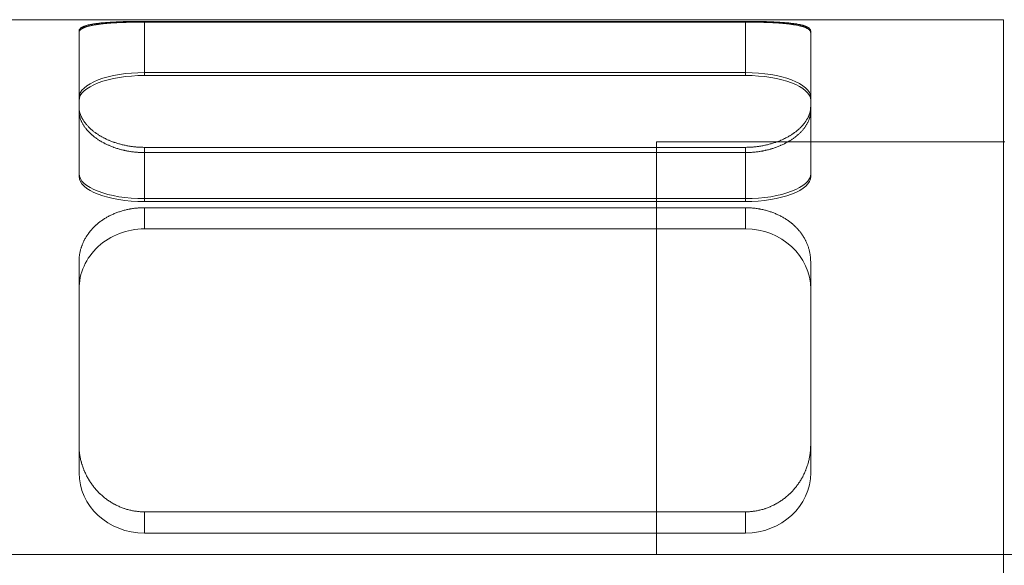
# Model space of a CAD drawing. Header units: millimetres. Extents: x 1491 to 2891, y 8297 to 9247.
# Tile 10 of 15: x 2388.58 to 2402.58, y 9038.72 to 9046.47. Entities that reach past the tile are written whole.
import ezdxf

# ---------------------------------------------------------------- set-up
doc = ezdxf.new("R2010")
doc.units = ezdxf.units.MM
doc.header["$MEASUREMENT"] = 0
doc.layers.add('图层7', color=4, linetype='Continuous', lineweight=13)

msp = doc.modelspace()

# ---------------------------------------------------------------- linework, layer by layer
at = {"layer": '图层7'}
for p, q in [((2376.565, 9046.474), (2402.565, 9046.474)), ((2390.351, 9046.45), (2398.894, 9046.45)), ((2390.351, 9046.45), (2390.351, 9046.44)), ((2398.894, 9046.45), (2398.894, 9046.44)), ((2402.565, 9046.474), (2402.565, 9031.274)), ((2389.423, 9046.314), (2389.423, 9046.29)), ((2398.894, 9046.44), (2390.351, 9046.44)), ((2390.351, 9046.44), (2390.351, 9045.68)), ((2398.894, 9046.44), (2398.894, 9045.68)), ((2399.823, 9046.314), (2399.823, 9046.29)), ((2389.423, 9046.29), (2389.423, 9045.173)), ((2399.823, 9045.173), (2399.823, 9046.29)), ((2390.351, 9045.722), (2398.894, 9045.722)), ((2398.894, 9045.68), (2390.351, 9045.68)), ((2389.423, 9045.173), (2389.423, 9044.246)), ((2399.823, 9045.173), (2399.823, 9044.246)), ((2398.894, 9044.66), (2390.351, 9044.66)), ((2390.351, 9044.66), (2390.351, 9043.891)), ((2402.565, 9044.738), (2397.631, 9044.738)), ((2397.631, 9044.738), (2397.631, 9038.874)), ((2402.565, 9044.738), (2397.631, 9044.738)), ((2398.894, 9044.66), (2398.894, 9043.891)), ((2402.585, 9044.738), (2402.565, 9044.738)), ((2390.351, 9044.586), (2398.894, 9044.586)), ((2398.894, 9043.932), (2390.351, 9043.932)), ((2390.351, 9043.891), (2398.894, 9043.891)), ((2398.894, 9043.802), (2390.351, 9043.802)), ((2390.351, 9043.802), (2390.351, 9043.501)), ((2398.894, 9043.802), (2398.894, 9043.501)), ((2398.894, 9043.501), (2390.351, 9043.501)), ((2389.423, 9043.035), (2389.423, 9040.43)), ((2399.823, 9040.43), (2399.823, 9043.035)), ((2389.423, 9040.43), (2389.423, 9040.038)), ((2399.823, 9040.43), (2399.823, 9040.038)), ((2390.351, 9039.481), (2398.894, 9039.481)), ((2390.351, 9039.481), (2390.351, 9039.18)), ((2398.894, 9039.481), (2398.894, 9039.18)), ((2390.351, 9039.18), (2398.894, 9039.18)), ((2410.27, 9038.874), (2372.858, 9038.874)), ((2397.631, 9038.874), (2377.004, 9038.874))]:
    msp.add_line(p, q, dxfattribs=at)
for points in [[(2389.423, 9046.314), (2389.423, 9046.315), (2389.423, 9046.318), (2389.423, 9046.32), (2389.423, 9046.322), (2389.424, 9046.323), (2389.424, 9046.326), (2389.425, 9046.328), (2389.426, 9046.331), (2389.428, 9046.333), (2389.429, 9046.336), (2389.43, 9046.337), (2389.431, 9046.339), (2389.433, 9046.341), (2389.435, 9046.344), (2389.437, 9046.346), (2389.44, 9046.349), (2389.442, 9046.351), (2389.444, 9046.352), (2389.445, 9046.353), (2389.448, 9046.356), (2389.452, 9046.358), (2389.453, 9046.359), (2389.455, 9046.361), (2389.459, 9046.363), (2389.463, 9046.365), (2389.465, 9046.366), (2389.467, 9046.367), (2389.471, 9046.37), (2389.475, 9046.372), (2389.48, 9046.374), (2389.485, 9046.376), (2389.49, 9046.378), (2389.492, 9046.379), (2389.495, 9046.38), (2389.5, 9046.382), (2389.506, 9046.384), (2389.512, 9046.386), (2389.518, 9046.388), (2389.524, 9046.39), (2389.527, 9046.391), (2389.53, 9046.392), (2389.536, 9046.394), (2389.543, 9046.395), (2389.55, 9046.397), (2389.557, 9046.399), (2389.564, 9046.4), (2389.568, 9046.401), (2389.571, 9046.402), (2389.579, 9046.404), (2389.586, 9046.405), (2389.594, 9046.407), (2389.602, 9046.408), (2389.61, 9046.41), (2389.614, 9046.41), (2389.618, 9046.411), (2389.626, 9046.413), (2389.634, 9046.414), (2389.643, 9046.415), (2389.652, 9046.416), (2389.66, 9046.418), (2389.665, 9046.418), (2389.669, 9046.419), (2389.678, 9046.42), (2389.687, 9046.421), (2389.692, 9046.422), (2389.696, 9046.422), (2389.705, 9046.424), (2389.715, 9046.425), (2389.72, 9046.425), (2389.724, 9046.426), (2389.734, 9046.427), (2389.744, 9046.428), (2389.754, 9046.429), (2389.764, 9046.43), (2389.775, 9046.431), (2389.78, 9046.431), (2389.785, 9046.431), (2389.796, 9046.432), (2389.807, 9046.433), (2389.818, 9046.434), (2389.829, 9046.435), (2389.84, 9046.436), (2389.846, 9046.436), (2389.852, 9046.436), (2389.863, 9046.437), (2389.875, 9046.438), (2389.887, 9046.439), (2389.899, 9046.439), (2389.911, 9046.44), (2389.917, 9046.44), (2389.923, 9046.441), (2389.935, 9046.441), (2389.948, 9046.442), (2389.96, 9046.442), (2389.973, 9046.443), (2389.986, 9046.444), (2389.992, 9046.444), (2389.998, 9046.444), (2390.011, 9046.445), (2390.024, 9046.445), (2390.037, 9046.445), (2390.05, 9046.446), (2390.063, 9046.446), (2390.07, 9046.446), (2390.077, 9046.447), (2390.09, 9046.447), (2390.103, 9046.447), (2390.11, 9046.447), (2390.116, 9046.448), (2390.13, 9046.448), (2390.143, 9046.448), (2390.15, 9046.448), (2390.157, 9046.448), (2390.17, 9046.449), (2390.184, 9046.449), (2390.197, 9046.449), (2390.211, 9046.449), (2390.224, 9046.449), (2390.231, 9046.45), (2390.238, 9046.45), (2390.251, 9046.45), (2390.265, 9046.45), (2390.278, 9046.45), (2390.291, 9046.45), (2390.305, 9046.45), (2390.311, 9046.45), (2390.318, 9046.45), (2390.331, 9046.45), (2390.345, 9046.45), (2390.351, 9046.45)], [(2398.894, 9046.45), (2398.901, 9046.45), (2398.914, 9046.45), (2398.927, 9046.45), (2398.934, 9046.45), (2398.94, 9046.45), (2398.954, 9046.45), (2398.967, 9046.45), (2398.981, 9046.45), (2398.994, 9046.45), (2399.007, 9046.45), (2399.014, 9046.45), (2399.021, 9046.449), (2399.034, 9046.449), (2399.048, 9046.449), (2399.061, 9046.449), (2399.075, 9046.449), (2399.088, 9046.448), (2399.095, 9046.448), (2399.102, 9046.448), (2399.115, 9046.448), (2399.129, 9046.448), (2399.135, 9046.447), (2399.142, 9046.447), (2399.155, 9046.447), (2399.169, 9046.447), (2399.175, 9046.446), (2399.182, 9046.446), (2399.195, 9046.446), (2399.208, 9046.445), (2399.221, 9046.445), (2399.234, 9046.445), (2399.247, 9046.444), (2399.253, 9046.444), (2399.26, 9046.444), (2399.272, 9046.443), (2399.285, 9046.442), (2399.297, 9046.442), (2399.31, 9046.441), (2399.322, 9046.441), (2399.328, 9046.44), (2399.334, 9046.44), (2399.346, 9046.439), (2399.358, 9046.439), (2399.37, 9046.438), (2399.382, 9046.437), (2399.393, 9046.436), (2399.399, 9046.436), (2399.405, 9046.436), (2399.416, 9046.435), (2399.427, 9046.434), (2399.438, 9046.433), (2399.449, 9046.432), (2399.46, 9046.431), (2399.465, 9046.431), (2399.47, 9046.431), (2399.481, 9046.43), (2399.491, 9046.429), (2399.501, 9046.428), (2399.511, 9046.427), (2399.521, 9046.426), (2399.526, 9046.425), (2399.53, 9046.425), (2399.54, 9046.424), (2399.549, 9046.422), (2399.554, 9046.422), (2399.558, 9046.421), (2399.567, 9046.42), (2399.576, 9046.419), (2399.58, 9046.418), (2399.585, 9046.418), (2399.594, 9046.416), (2399.602, 9046.415), (2399.611, 9046.414), (2399.619, 9046.413), (2399.627, 9046.411), (2399.631, 9046.41), (2399.635, 9046.41), (2399.643, 9046.408), (2399.651, 9046.407), (2399.659, 9046.405), (2399.667, 9046.404), (2399.674, 9046.402), (2399.678, 9046.401), (2399.681, 9046.4), (2399.688, 9046.399), (2399.695, 9046.397), (2399.702, 9046.395), (2399.709, 9046.394), (2399.715, 9046.392), (2399.718, 9046.391), (2399.721, 9046.39), (2399.727, 9046.388), (2399.733, 9046.386), (2399.739, 9046.384), (2399.745, 9046.382), (2399.75, 9046.38), (2399.753, 9046.379), (2399.755, 9046.378), (2399.76, 9046.376), (2399.765, 9046.374), (2399.77, 9046.372), (2399.774, 9046.37), (2399.778, 9046.367), (2399.78, 9046.366), (2399.782, 9046.365), (2399.786, 9046.363), (2399.79, 9046.361), (2399.792, 9046.359), (2399.793, 9046.358), (2399.797, 9046.356), (2399.8, 9046.353), (2399.801, 9046.352), (2399.803, 9046.351), (2399.805, 9046.349), (2399.808, 9046.346), (2399.81, 9046.344), (2399.812, 9046.341), (2399.814, 9046.339), (2399.815, 9046.337), (2399.816, 9046.336), (2399.817, 9046.333), (2399.819, 9046.331), (2399.82, 9046.328), (2399.821, 9046.326), (2399.821, 9046.323), (2399.822, 9046.322), (2399.822, 9046.32), (2399.822, 9046.318), (2399.823, 9046.315), (2399.823, 9046.314)], [(2390.351, 9046.44), (2390.345, 9046.44), (2390.331, 9046.44), (2390.318, 9046.44), (2390.311, 9046.44), (2390.305, 9046.44), (2390.292, 9046.44), (2390.278, 9046.44), (2390.265, 9046.44), (2390.251, 9046.44), (2390.238, 9046.44), (2390.231, 9046.44), (2390.224, 9046.439), (2390.211, 9046.439), (2390.197, 9046.439), (2390.184, 9046.439), (2390.17, 9046.439), (2390.157, 9046.438), (2390.15, 9046.438), (2390.144, 9046.438), (2390.13, 9046.438), (2390.117, 9046.437), (2390.11, 9046.437), (2390.103, 9046.437), (2390.09, 9046.436), (2390.077, 9046.436), (2390.07, 9046.436), (2390.064, 9046.436), (2390.051, 9046.435), (2390.038, 9046.435), (2390.025, 9046.434), (2390.012, 9046.434), (2389.999, 9046.433), (2389.992, 9046.433), (2389.986, 9046.433), (2389.973, 9046.432), (2389.961, 9046.431), (2389.948, 9046.431), (2389.936, 9046.43), (2389.924, 9046.429), (2389.918, 9046.429), (2389.911, 9046.428), (2389.899, 9046.428), (2389.887, 9046.427), (2389.876, 9046.426), (2389.864, 9046.425), (2389.852, 9046.424), (2389.847, 9046.424), (2389.841, 9046.424), (2389.83, 9046.423), (2389.818, 9046.422), (2389.807, 9046.421), (2389.796, 9046.42), (2389.786, 9046.419), (2389.78, 9046.418), (2389.775, 9046.418), (2389.765, 9046.417), (2389.755, 9046.416), (2389.744, 9046.414), (2389.735, 9046.413), (2389.725, 9046.412), (2389.72, 9046.412), (2389.715, 9046.411), (2389.706, 9046.41), (2389.697, 9046.409), (2389.692, 9046.408), (2389.687, 9046.407), (2389.678, 9046.406), (2389.669, 9046.405), (2389.665, 9046.404), (2389.661, 9046.403), (2389.652, 9046.402), (2389.643, 9046.4), (2389.635, 9046.399), (2389.626, 9046.398), (2389.618, 9046.396), (2389.614, 9046.395), (2389.61, 9046.394), (2389.602, 9046.393), (2389.594, 9046.391), (2389.586, 9046.389), (2389.579, 9046.388), (2389.571, 9046.386), (2389.568, 9046.385), (2389.564, 9046.384), (2389.557, 9046.382), (2389.55, 9046.38), (2389.543, 9046.379), (2389.537, 9046.377), (2389.53, 9046.375), (2389.527, 9046.374), (2389.524, 9046.373), (2389.518, 9046.371), (2389.512, 9046.368), (2389.506, 9046.366), (2389.501, 9046.364), (2389.495, 9046.362), (2389.493, 9046.361), (2389.49, 9046.36), (2389.485, 9046.357), (2389.48, 9046.355), (2389.476, 9046.353), (2389.471, 9046.35), (2389.467, 9046.348), (2389.465, 9046.347), (2389.463, 9046.346), (2389.459, 9046.343), (2389.455, 9046.341), (2389.453, 9046.339), (2389.452, 9046.338), (2389.448, 9046.336), (2389.445, 9046.333), (2389.444, 9046.332), (2389.442, 9046.33), (2389.44, 9046.328), (2389.437, 9046.325), (2389.435, 9046.322), (2389.433, 9046.32), (2389.431, 9046.317), (2389.43, 9046.316), (2389.429, 9046.314), (2389.428, 9046.312), (2389.426, 9046.309), (2389.425, 9046.306), (2389.424, 9046.303), (2389.424, 9046.3), (2389.423, 9046.299), (2389.423, 9046.297), (2389.423, 9046.295), (2389.423, 9046.292), (2389.423, 9046.29)], [(2399.823, 9046.29), (2399.823, 9046.292), (2399.822, 9046.295), (2399.822, 9046.297), (2399.822, 9046.299), (2399.821, 9046.3), (2399.821, 9046.303), (2399.82, 9046.306), (2399.819, 9046.309), (2399.817, 9046.312), (2399.816, 9046.314), (2399.815, 9046.316), (2399.814, 9046.317), (2399.812, 9046.32), (2399.81, 9046.322), (2399.808, 9046.325), (2399.805, 9046.328), (2399.803, 9046.33), (2399.801, 9046.332), (2399.8, 9046.333), (2399.797, 9046.336), (2399.793, 9046.338), (2399.792, 9046.339), (2399.79, 9046.341), (2399.786, 9046.343), (2399.782, 9046.346), (2399.78, 9046.347), (2399.778, 9046.348), (2399.774, 9046.35), (2399.77, 9046.353), (2399.765, 9046.355), (2399.76, 9046.357), (2399.755, 9046.36), (2399.753, 9046.361), (2399.75, 9046.362), (2399.745, 9046.364), (2399.739, 9046.366), (2399.733, 9046.368), (2399.727, 9046.371), (2399.721, 9046.373), (2399.718, 9046.374), (2399.715, 9046.375), (2399.708, 9046.377), (2399.702, 9046.379), (2399.695, 9046.38), (2399.688, 9046.382), (2399.681, 9046.384), (2399.677, 9046.385), (2399.674, 9046.386), (2399.666, 9046.388), (2399.659, 9046.389), (2399.651, 9046.391), (2399.643, 9046.393), (2399.635, 9046.394), (2399.631, 9046.395), (2399.627, 9046.396), (2399.619, 9046.398), (2399.61, 9046.399), (2399.602, 9046.4), (2399.593, 9046.402), (2399.585, 9046.403), (2399.58, 9046.404), (2399.576, 9046.405), (2399.567, 9046.406), (2399.558, 9046.407), (2399.553, 9046.408), (2399.549, 9046.409), (2399.539, 9046.41), (2399.53, 9046.411), (2399.525, 9046.412), (2399.52, 9046.412), (2399.511, 9046.413), (2399.501, 9046.414), (2399.491, 9046.416), (2399.48, 9046.417), (2399.47, 9046.418), (2399.465, 9046.418), (2399.459, 9046.419), (2399.449, 9046.42), (2399.438, 9046.421), (2399.427, 9046.422), (2399.416, 9046.423), (2399.404, 9046.424), (2399.399, 9046.424), (2399.393, 9046.424), (2399.381, 9046.425), (2399.37, 9046.426), (2399.358, 9046.427), (2399.346, 9046.428), (2399.334, 9046.428), (2399.328, 9046.429), (2399.322, 9046.429), (2399.309, 9046.43), (2399.297, 9046.431), (2399.284, 9046.431), (2399.272, 9046.432), (2399.259, 9046.433), (2399.253, 9046.433), (2399.246, 9046.433), (2399.233, 9046.434), (2399.221, 9046.434), (2399.208, 9046.435), (2399.194, 9046.435), (2399.181, 9046.436), (2399.175, 9046.436), (2399.168, 9046.436), (2399.155, 9046.436), (2399.142, 9046.437), (2399.135, 9046.437), (2399.128, 9046.437), (2399.115, 9046.438), (2399.102, 9046.438), (2399.095, 9046.438), (2399.088, 9046.438), (2399.075, 9046.439), (2399.061, 9046.439), (2399.048, 9046.439), (2399.034, 9046.439), (2399.021, 9046.439), (2399.014, 9046.44), (2399.007, 9046.44), (2398.994, 9046.44), (2398.98, 9046.44), (2398.967, 9046.44), (2398.954, 9046.44), (2398.94, 9046.44), (2398.934, 9046.44), (2398.927, 9046.44), (2398.914, 9046.44), (2398.901, 9046.44), (2398.894, 9046.44)], [(2390.351, 9044.66), (2390.345, 9044.66), (2390.331, 9044.661), (2390.318, 9044.661), (2390.311, 9044.661), (2390.305, 9044.661), (2390.291, 9044.662), (2390.278, 9044.662), (2390.265, 9044.663), (2390.251, 9044.664), (2390.238, 9044.665), (2390.231, 9044.666), (2390.224, 9044.666), (2390.211, 9044.668), (2390.197, 9044.669), (2390.184, 9044.671), (2390.17, 9044.673), (2390.157, 9044.674), (2390.15, 9044.675), (2390.143, 9044.676), (2390.13, 9044.679), (2390.116, 9044.681), (2390.11, 9044.682), (2390.103, 9044.683), (2390.09, 9044.686), (2390.077, 9044.689), (2390.07, 9044.69), (2390.063, 9044.691), (2390.05, 9044.694), (2390.037, 9044.697), (2390.024, 9044.701), (2390.011, 9044.704), (2389.998, 9044.708), (2389.992, 9044.709), (2389.986, 9044.711), (2389.973, 9044.715), (2389.96, 9044.719), (2389.948, 9044.723), (2389.935, 9044.727), (2389.923, 9044.731), (2389.917, 9044.733), (2389.911, 9044.735), (2389.899, 9044.74), (2389.887, 9044.744), (2389.875, 9044.749), (2389.863, 9044.753), (2389.852, 9044.758), (2389.846, 9044.761), (2389.84, 9044.763), (2389.829, 9044.768), (2389.818, 9044.773), (2389.807, 9044.778), (2389.796, 9044.784), (2389.785, 9044.789), (2389.78, 9044.792), (2389.775, 9044.794), (2389.764, 9044.8), (2389.754, 9044.805), (2389.744, 9044.811), (2389.734, 9044.817), (2389.724, 9044.822), (2389.72, 9044.825), (2389.715, 9044.828), (2389.705, 9044.834), (2389.696, 9044.84), (2389.692, 9044.843), (2389.687, 9044.846), (2389.678, 9044.852), (2389.669, 9044.858), (2389.665, 9044.861), (2389.66, 9044.864), (2389.652, 9044.87), (2389.643, 9044.876), (2389.634, 9044.883), (2389.626, 9044.889), (2389.618, 9044.896), (2389.614, 9044.899), (2389.61, 9044.903), (2389.602, 9044.91), (2389.594, 9044.916), (2389.586, 9044.923), (2389.579, 9044.93), (2389.571, 9044.937), (2389.568, 9044.941), (2389.564, 9044.944), (2389.557, 9044.952), (2389.55, 9044.959), (2389.543, 9044.966), (2389.536, 9044.973), (2389.53, 9044.981), (2389.527, 9044.984), (2389.524, 9044.988), (2389.518, 9044.996), (2389.512, 9045.003), (2389.506, 9045.011), (2389.5, 9045.018), (2389.495, 9045.026), (2389.492, 9045.03), (2389.49, 9045.033), (2389.485, 9045.041), (2389.48, 9045.049), (2389.475, 9045.056), (2389.471, 9045.064), (2389.467, 9045.072), (2389.465, 9045.076), (2389.463, 9045.079), (2389.459, 9045.087), (2389.455, 9045.095), (2389.453, 9045.099), (2389.452, 9045.103), (2389.448, 9045.11), (2389.445, 9045.118), (2389.444, 9045.122), (2389.442, 9045.126), (2389.44, 9045.133), (2389.437, 9045.141), (2389.435, 9045.149), (2389.433, 9045.156), (2389.431, 9045.164), (2389.43, 9045.168), (2389.429, 9045.172), (2389.428, 9045.179), (2389.426, 9045.187), (2389.425, 9045.194), (2389.424, 9045.202), (2389.424, 9045.209), (2389.423, 9045.213), (2389.423, 9045.216), (2389.423, 9045.224), (2389.423, 9045.231), (2389.423, 9045.235)], [(2399.823, 9045.235), (2399.823, 9045.231), (2399.822, 9045.224), (2399.822, 9045.216), (2399.822, 9045.213), (2399.821, 9045.209), (2399.821, 9045.202), (2399.82, 9045.194), (2399.819, 9045.187), (2399.817, 9045.179), (2399.816, 9045.172), (2399.815, 9045.168), (2399.814, 9045.164), (2399.812, 9045.156), (2399.81, 9045.149), (2399.808, 9045.141), (2399.805, 9045.133), (2399.803, 9045.126), (2399.801, 9045.122), (2399.8, 9045.118), (2399.797, 9045.11), (2399.793, 9045.103), (2399.792, 9045.099), (2399.79, 9045.095), (2399.786, 9045.087), (2399.782, 9045.079), (2399.78, 9045.076), (2399.778, 9045.072), (2399.774, 9045.064), (2399.77, 9045.056), (2399.765, 9045.049), (2399.76, 9045.041), (2399.755, 9045.033), (2399.753, 9045.03), (2399.75, 9045.026), (2399.745, 9045.018), (2399.739, 9045.011), (2399.733, 9045.003), (2399.727, 9044.996), (2399.721, 9044.988), (2399.718, 9044.984), (2399.715, 9044.981), (2399.709, 9044.973), (2399.702, 9044.966), (2399.695, 9044.959), (2399.688, 9044.952), (2399.681, 9044.944), (2399.678, 9044.941), (2399.674, 9044.937), (2399.667, 9044.93), (2399.659, 9044.923), (2399.651, 9044.916), (2399.643, 9044.91), (2399.635, 9044.903), (2399.631, 9044.899), (2399.627, 9044.896), (2399.619, 9044.889), (2399.611, 9044.883), (2399.602, 9044.876), (2399.594, 9044.87), (2399.585, 9044.864), (2399.58, 9044.861), (2399.576, 9044.858), (2399.567, 9044.852), (2399.558, 9044.846), (2399.554, 9044.843), (2399.549, 9044.84), (2399.54, 9044.834), (2399.53, 9044.828), (2399.526, 9044.825), (2399.521, 9044.822), (2399.511, 9044.817), (2399.501, 9044.811), (2399.491, 9044.805), (2399.481, 9044.8), (2399.47, 9044.794), (2399.465, 9044.792), (2399.46, 9044.789), (2399.449, 9044.784), (2399.438, 9044.778), (2399.427, 9044.773), (2399.416, 9044.768), (2399.405, 9044.763), (2399.399, 9044.761), (2399.393, 9044.758), (2399.382, 9044.753), (2399.37, 9044.749), (2399.358, 9044.744), (2399.346, 9044.74), (2399.334, 9044.735), (2399.328, 9044.733), (2399.322, 9044.731), (2399.31, 9044.727), (2399.297, 9044.723), (2399.285, 9044.719), (2399.272, 9044.715), (2399.26, 9044.711), (2399.253, 9044.709), (2399.247, 9044.708), (2399.234, 9044.704), (2399.221, 9044.701), (2399.208, 9044.697), (2399.195, 9044.694), (2399.182, 9044.691), (2399.175, 9044.69), (2399.169, 9044.689), (2399.155, 9044.686), (2399.142, 9044.683), (2399.135, 9044.682), (2399.129, 9044.681), (2399.115, 9044.679), (2399.102, 9044.676), (2399.095, 9044.675), (2399.088, 9044.674), (2399.075, 9044.673), (2399.061, 9044.671), (2399.048, 9044.669), (2399.034, 9044.668), (2399.021, 9044.666), (2399.014, 9044.666), (2399.007, 9044.665), (2398.994, 9044.664), (2398.981, 9044.663), (2398.967, 9044.662), (2398.954, 9044.662), (2398.94, 9044.661), (2398.934, 9044.661), (2398.927, 9044.661), (2398.914, 9044.661), (2398.901, 9044.66), (2398.894, 9044.66)], [(2389.423, 9045.173), (2389.423, 9045.17), (2389.423, 9045.162), (2389.423, 9045.155), (2389.423, 9045.151), (2389.424, 9045.147), (2389.424, 9045.14), (2389.425, 9045.132), (2389.426, 9045.125), (2389.428, 9045.117), (2389.429, 9045.109), (2389.43, 9045.105), (2389.431, 9045.101), (2389.433, 9045.094), (2389.435, 9045.086), (2389.437, 9045.078), (2389.44, 9045.07), (2389.442, 9045.062), (2389.444, 9045.058), (2389.445, 9045.054), (2389.448, 9045.046), (2389.452, 9045.039), (2389.453, 9045.035), (2389.455, 9045.031), (2389.459, 9045.023), (2389.463, 9045.015), (2389.465, 9045.011), (2389.467, 9045.007), (2389.471, 9044.999), (2389.475, 9044.991), (2389.48, 9044.983), (2389.485, 9044.975), (2389.49, 9044.968), (2389.492, 9044.964), (2389.495, 9044.96), (2389.5, 9044.952), (2389.506, 9044.944), (2389.512, 9044.937), (2389.517, 9044.929), (2389.524, 9044.921), (2389.527, 9044.918), (2389.53, 9044.914), (2389.536, 9044.906), (2389.543, 9044.899), (2389.55, 9044.891), (2389.557, 9044.884), (2389.564, 9044.877), (2389.567, 9044.873), (2389.571, 9044.869), (2389.578, 9044.862), (2389.586, 9044.855), (2389.594, 9044.848), (2389.601, 9044.841), (2389.609, 9044.834), (2389.613, 9044.831), (2389.617, 9044.827), (2389.626, 9044.82), (2389.634, 9044.814), (2389.643, 9044.807), (2389.651, 9044.801), (2389.66, 9044.794), (2389.664, 9044.791), (2389.669, 9044.788), (2389.678, 9044.782), (2389.687, 9044.775), (2389.691, 9044.772), (2389.696, 9044.769), (2389.705, 9044.763), (2389.714, 9044.757), (2389.719, 9044.755), (2389.724, 9044.752), (2389.734, 9044.746), (2389.743, 9044.74), (2389.754, 9044.734), (2389.764, 9044.729), (2389.774, 9044.723), (2389.779, 9044.72), (2389.785, 9044.718), (2389.795, 9044.712), (2389.806, 9044.707), (2389.817, 9044.701), (2389.828, 9044.696), (2389.84, 9044.691), (2389.845, 9044.689), (2389.851, 9044.686), (2389.863, 9044.681), (2389.874, 9044.676), (2389.886, 9044.672), (2389.898, 9044.667), (2389.91, 9044.663), (2389.916, 9044.66), (2389.923, 9044.658), (2389.935, 9044.654), (2389.947, 9044.65), (2389.96, 9044.646), (2389.972, 9044.642), (2389.985, 9044.638), (2389.991, 9044.636), (2389.998, 9044.634), (2390.011, 9044.631), (2390.024, 9044.627), (2390.037, 9044.624), (2390.05, 9044.621), (2390.063, 9044.618), (2390.07, 9044.616), (2390.076, 9044.615), (2390.089, 9044.612), (2390.103, 9044.609), (2390.109, 9044.608), (2390.116, 9044.607), (2390.129, 9044.604), (2390.143, 9044.602), (2390.15, 9044.601), (2390.156, 9044.6), (2390.17, 9044.598), (2390.183, 9044.596), (2390.197, 9044.595), (2390.21, 9044.593), (2390.224, 9044.592), (2390.231, 9044.591), (2390.237, 9044.591), (2390.251, 9044.59), (2390.264, 9044.589), (2390.278, 9044.588), (2390.291, 9044.587), (2390.305, 9044.587), (2390.311, 9044.586), (2390.318, 9044.586), (2390.331, 9044.586), (2390.345, 9044.586), (2390.351, 9044.586)], [(2398.894, 9044.586), (2398.901, 9044.586), (2398.914, 9044.586), (2398.927, 9044.586), (2398.934, 9044.586), (2398.94, 9044.587), (2398.954, 9044.587), (2398.967, 9044.588), (2398.981, 9044.589), (2398.994, 9044.59), (2399.008, 9044.591), (2399.014, 9044.591), (2399.021, 9044.592), (2399.035, 9044.593), (2399.048, 9044.595), (2399.062, 9044.596), (2399.075, 9044.598), (2399.089, 9044.6), (2399.095, 9044.601), (2399.102, 9044.602), (2399.116, 9044.604), (2399.129, 9044.607), (2399.136, 9044.608), (2399.142, 9044.609), (2399.156, 9044.612), (2399.169, 9044.615), (2399.176, 9044.616), (2399.182, 9044.618), (2399.195, 9044.621), (2399.208, 9044.624), (2399.222, 9044.627), (2399.234, 9044.631), (2399.247, 9044.634), (2399.254, 9044.636), (2399.26, 9044.638), (2399.273, 9044.642), (2399.285, 9044.646), (2399.298, 9044.65), (2399.31, 9044.654), (2399.323, 9044.658), (2399.329, 9044.66), (2399.335, 9044.663), (2399.347, 9044.667), (2399.359, 9044.672), (2399.371, 9044.676), (2399.382, 9044.681), (2399.394, 9044.686), (2399.4, 9044.689), (2399.405, 9044.691), (2399.417, 9044.696), (2399.428, 9044.701), (2399.439, 9044.707), (2399.45, 9044.712), (2399.46, 9044.718), (2399.466, 9044.72), (2399.471, 9044.723), (2399.481, 9044.729), (2399.492, 9044.734), (2399.502, 9044.74), (2399.512, 9044.746), (2399.521, 9044.752), (2399.526, 9044.755), (2399.531, 9044.757), (2399.54, 9044.763), (2399.549, 9044.769), (2399.554, 9044.772), (2399.559, 9044.775), (2399.568, 9044.782), (2399.577, 9044.788), (2399.581, 9044.791), (2399.585, 9044.794), (2399.594, 9044.801), (2399.603, 9044.807), (2399.611, 9044.814), (2399.619, 9044.82), (2399.628, 9044.827), (2399.632, 9044.831), (2399.636, 9044.834), (2399.644, 9044.841), (2399.652, 9044.848), (2399.659, 9044.855), (2399.667, 9044.862), (2399.674, 9044.869), (2399.678, 9044.873), (2399.682, 9044.877), (2399.689, 9044.884), (2399.696, 9044.891), (2399.702, 9044.899), (2399.709, 9044.906), (2399.715, 9044.914), (2399.718, 9044.918), (2399.722, 9044.921), (2399.728, 9044.929), (2399.734, 9044.937), (2399.739, 9044.944), (2399.745, 9044.952), (2399.75, 9044.96), (2399.753, 9044.964), (2399.755, 9044.968), (2399.76, 9044.975), (2399.765, 9044.983), (2399.77, 9044.991), (2399.774, 9044.999), (2399.779, 9045.007), (2399.781, 9045.011), (2399.783, 9045.015), (2399.786, 9045.023), (2399.79, 9045.031), (2399.792, 9045.035), (2399.794, 9045.039), (2399.797, 9045.046), (2399.8, 9045.054), (2399.801, 9045.058), (2399.803, 9045.062), (2399.805, 9045.07), (2399.808, 9045.078), (2399.81, 9045.086), (2399.812, 9045.094), (2399.814, 9045.101), (2399.815, 9045.105), (2399.816, 9045.109), (2399.817, 9045.117), (2399.819, 9045.125), (2399.82, 9045.132), (2399.821, 9045.14), (2399.821, 9045.147), (2399.822, 9045.151), (2399.822, 9045.155), (2399.822, 9045.162), (2399.823, 9045.17), (2399.823, 9045.173)], [(2390.351, 9043.802), (2390.345, 9043.802), (2390.331, 9043.802), (2390.318, 9043.802), (2390.311, 9043.802), (2390.305, 9043.801), (2390.291, 9043.801), (2390.278, 9043.8), (2390.265, 9043.799), (2390.251, 9043.798), (2390.238, 9043.797), (2390.231, 9043.796), (2390.224, 9043.795), (2390.211, 9043.794), (2390.197, 9043.792), (2390.184, 9043.79), (2390.17, 9043.788), (2390.157, 9043.786), (2390.15, 9043.785), (2390.143, 9043.783), (2390.13, 9043.781), (2390.116, 9043.778), (2390.11, 9043.777), (2390.103, 9043.775), (2390.09, 9043.772), (2390.077, 9043.769), (2390.07, 9043.767), (2390.063, 9043.766), (2390.05, 9043.762), (2390.037, 9043.758), (2390.024, 9043.755), (2390.011, 9043.751), (2389.998, 9043.746), (2389.992, 9043.744), (2389.986, 9043.742), (2389.973, 9043.738), (2389.96, 9043.733), (2389.948, 9043.728), (2389.935, 9043.723), (2389.923, 9043.718), (2389.917, 9043.716), (2389.911, 9043.713), (2389.899, 9043.708), (2389.887, 9043.702), (2389.875, 9043.697), (2389.863, 9043.691), (2389.852, 9043.685), (2389.846, 9043.682), (2389.84, 9043.679), (2389.829, 9043.673), (2389.818, 9043.667), (2389.807, 9043.66), (2389.796, 9043.654), (2389.785, 9043.647), (2389.78, 9043.644), (2389.775, 9043.641), (2389.764, 9043.634), (2389.754, 9043.627), (2389.744, 9043.62), (2389.734, 9043.613), (2389.724, 9043.606), (2389.72, 9043.602), (2389.715, 9043.598), (2389.705, 9043.591), (2389.696, 9043.584), (2389.692, 9043.58), (2389.687, 9043.576), (2389.678, 9043.569), (2389.669, 9043.561), (2389.665, 9043.557), (2389.66, 9043.553), (2389.652, 9043.545), (2389.643, 9043.537), (2389.634, 9043.528), (2389.626, 9043.52), (2389.618, 9043.511), (2389.614, 9043.507), (2389.61, 9043.503), (2389.602, 9043.494), (2389.594, 9043.485), (2389.586, 9043.476), (2389.579, 9043.467), (2389.571, 9043.457), (2389.568, 9043.453), (2389.564, 9043.448), (2389.557, 9043.438), (2389.55, 9043.429), (2389.543, 9043.419), (2389.536, 9043.409), (2389.53, 9043.399), (2389.527, 9043.394), (2389.524, 9043.389), (2389.518, 9043.379), (2389.512, 9043.369), (2389.506, 9043.359), (2389.5, 9043.348), (2389.495, 9043.338), (2389.492, 9043.333), (2389.49, 9043.327), (2389.485, 9043.317), (2389.48, 9043.306), (2389.475, 9043.295), (2389.471, 9043.285), (2389.467, 9043.274), (2389.465, 9043.268), (2389.463, 9043.263), (2389.459, 9043.252), (2389.455, 9043.241), (2389.453, 9043.235), (2389.452, 9043.23), (2389.448, 9043.219), (2389.445, 9043.208), (2389.444, 9043.202), (2389.442, 9043.197), (2389.44, 9043.185), (2389.437, 9043.174), (2389.435, 9043.163), (2389.433, 9043.152), (2389.431, 9043.141), (2389.43, 9043.135), (2389.429, 9043.13), (2389.428, 9043.118), (2389.426, 9043.107), (2389.425, 9043.096), (2389.424, 9043.085), (2389.424, 9043.074), (2389.423, 9043.068), (2389.423, 9043.063), (2389.423, 9043.052), (2389.423, 9043.04), (2389.423, 9043.035)], [(2389.423, 9043.035), (2389.423, 9043.04), (2389.423, 9043.052), (2389.423, 9043.063), (2389.423, 9043.068), (2389.424, 9043.074), (2389.424, 9043.085), (2389.425, 9043.096), (2389.426, 9043.107), (2389.428, 9043.118), (2389.429, 9043.13), (2389.43, 9043.135), (2389.431, 9043.141), (2389.433, 9043.152), (2389.435, 9043.163), (2389.437, 9043.174), (2389.44, 9043.185), (2389.442, 9043.197), (2389.444, 9043.202), (2389.445, 9043.208), (2389.448, 9043.219), (2389.452, 9043.23), (2389.453, 9043.235), (2389.455, 9043.241), (2389.459, 9043.252), (2389.463, 9043.263), (2389.465, 9043.268), (2389.467, 9043.274), (2389.471, 9043.285), (2389.475, 9043.295), (2389.48, 9043.306), (2389.485, 9043.317), (2389.49, 9043.327), (2389.492, 9043.333), (2389.495, 9043.338), (2389.5, 9043.348), (2389.506, 9043.359), (2389.512, 9043.369), (2389.518, 9043.379), (2389.524, 9043.389), (2389.527, 9043.394), (2389.53, 9043.399), (2389.536, 9043.409), (2389.543, 9043.419), (2389.55, 9043.429), (2389.557, 9043.438), (2389.564, 9043.448), (2389.568, 9043.453), (2389.571, 9043.457), (2389.579, 9043.467), (2389.586, 9043.476), (2389.594, 9043.485), (2389.602, 9043.494), (2389.61, 9043.503), (2389.614, 9043.507), (2389.618, 9043.511), (2389.626, 9043.52), (2389.634, 9043.528), (2389.643, 9043.537), (2389.652, 9043.545), (2389.66, 9043.553), (2389.665, 9043.557), (2389.669, 9043.561), (2389.678, 9043.569), (2389.687, 9043.576), (2389.692, 9043.58), (2389.696, 9043.584), (2389.705, 9043.591), (2389.715, 9043.598), (2389.72, 9043.602), (2389.724, 9043.606), (2389.734, 9043.613), (2389.744, 9043.62), (2389.754, 9043.627), (2389.764, 9043.634), (2389.775, 9043.641), (2389.78, 9043.644), (2389.785, 9043.647), (2389.796, 9043.654), (2389.807, 9043.66), (2389.818, 9043.667), (2389.829, 9043.673), (2389.84, 9043.679), (2389.846, 9043.682), (2389.852, 9043.685), (2389.863, 9043.691), (2389.875, 9043.697), (2389.887, 9043.702), (2389.899, 9043.708), (2389.911, 9043.713), (2389.917, 9043.716), (2389.923, 9043.718), (2389.935, 9043.723), (2389.948, 9043.728), (2389.96, 9043.733), (2389.973, 9043.738), (2389.986, 9043.742), (2389.992, 9043.744), (2389.998, 9043.746), (2390.011, 9043.751), (2390.024, 9043.755), (2390.037, 9043.758), (2390.05, 9043.762), (2390.063, 9043.766), (2390.07, 9043.767), (2390.077, 9043.769), (2390.09, 9043.772), (2390.103, 9043.775), (2390.11, 9043.777), (2390.116, 9043.778), (2390.13, 9043.781), (2390.143, 9043.783), (2390.15, 9043.785), (2390.157, 9043.786), (2390.17, 9043.788), (2390.184, 9043.79), (2390.197, 9043.792), (2390.211, 9043.794), (2390.224, 9043.795), (2390.231, 9043.796), (2390.238, 9043.797), (2390.251, 9043.798), (2390.265, 9043.799), (2390.278, 9043.8), (2390.291, 9043.801), (2390.305, 9043.801), (2390.311, 9043.802), (2390.318, 9043.802), (2390.331, 9043.802), (2390.345, 9043.802), (2390.351, 9043.802)], [(2399.823, 9043.035), (2399.823, 9043.04), (2399.822, 9043.052), (2399.822, 9043.063), (2399.822, 9043.068), (2399.821, 9043.074), (2399.821, 9043.085), (2399.82, 9043.096), (2399.819, 9043.107), (2399.817, 9043.118), (2399.816, 9043.13), (2399.815, 9043.135), (2399.814, 9043.141), (2399.812, 9043.152), (2399.81, 9043.163), (2399.808, 9043.174), (2399.805, 9043.185), (2399.803, 9043.197), (2399.801, 9043.202), (2399.8, 9043.208), (2399.797, 9043.219), (2399.793, 9043.23), (2399.792, 9043.235), (2399.79, 9043.241), (2399.786, 9043.252), (2399.782, 9043.263), (2399.78, 9043.268), (2399.778, 9043.274), (2399.774, 9043.285), (2399.77, 9043.295), (2399.765, 9043.306), (2399.76, 9043.317), (2399.755, 9043.327), (2399.753, 9043.333), (2399.75, 9043.338), (2399.745, 9043.348), (2399.739, 9043.359), (2399.733, 9043.369), (2399.727, 9043.379), (2399.721, 9043.389), (2399.718, 9043.394), (2399.715, 9043.399), (2399.709, 9043.409), (2399.702, 9043.419), (2399.695, 9043.429), (2399.688, 9043.438), (2399.681, 9043.448), (2399.678, 9043.453), (2399.674, 9043.457), (2399.667, 9043.467), (2399.659, 9043.476), (2399.651, 9043.485), (2399.643, 9043.494), (2399.635, 9043.503), (2399.631, 9043.507), (2399.627, 9043.511), (2399.619, 9043.52), (2399.611, 9043.528), (2399.602, 9043.537), (2399.594, 9043.545), (2399.585, 9043.553), (2399.58, 9043.557), (2399.576, 9043.561), (2399.567, 9043.569), (2399.558, 9043.576), (2399.554, 9043.58), (2399.549, 9043.584), (2399.54, 9043.591), (2399.53, 9043.598), (2399.526, 9043.602), (2399.521, 9043.606), (2399.511, 9043.613), (2399.501, 9043.62), (2399.491, 9043.627), (2399.481, 9043.634), (2399.47, 9043.641), (2399.465, 9043.644), (2399.46, 9043.647), (2399.449, 9043.654), (2399.438, 9043.66), (2399.427, 9043.667), (2399.416, 9043.673), (2399.405, 9043.679), (2399.399, 9043.682), (2399.393, 9043.685), (2399.382, 9043.691), (2399.37, 9043.697), (2399.358, 9043.702), (2399.346, 9043.708), (2399.334, 9043.713), (2399.328, 9043.716), (2399.322, 9043.718), (2399.31, 9043.723), (2399.297, 9043.728), (2399.285, 9043.733), (2399.272, 9043.738), (2399.26, 9043.742), (2399.253, 9043.744), (2399.247, 9043.746), (2399.234, 9043.751), (2399.221, 9043.755), (2399.208, 9043.758), (2399.195, 9043.762), (2399.182, 9043.766), (2399.175, 9043.767), (2399.169, 9043.769), (2399.155, 9043.772), (2399.142, 9043.775), (2399.135, 9043.777), (2399.129, 9043.778), (2399.115, 9043.781), (2399.102, 9043.783), (2399.095, 9043.785), (2399.088, 9043.786), (2399.075, 9043.788), (2399.061, 9043.79), (2399.048, 9043.792), (2399.034, 9043.794), (2399.021, 9043.795), (2399.014, 9043.796), (2399.007, 9043.797), (2398.994, 9043.798), (2398.981, 9043.799), (2398.967, 9043.8), (2398.954, 9043.801), (2398.94, 9043.801), (2398.934, 9043.802), (2398.927, 9043.802), (2398.914, 9043.802), (2398.901, 9043.802), (2398.894, 9043.802)], [(2398.894, 9043.802), (2398.901, 9043.802), (2398.914, 9043.802), (2398.927, 9043.802), (2398.934, 9043.802), (2398.94, 9043.801), (2398.954, 9043.801), (2398.967, 9043.8), (2398.981, 9043.799), (2398.994, 9043.798), (2399.007, 9043.797), (2399.014, 9043.796), (2399.021, 9043.795), (2399.034, 9043.794), (2399.048, 9043.792), (2399.061, 9043.79), (2399.075, 9043.788), (2399.088, 9043.786), (2399.095, 9043.785), (2399.102, 9043.783), (2399.115, 9043.781), (2399.129, 9043.778), (2399.135, 9043.777), (2399.142, 9043.775), (2399.155, 9043.772), (2399.169, 9043.769), (2399.175, 9043.767), (2399.182, 9043.766), (2399.195, 9043.762), (2399.208, 9043.758), (2399.221, 9043.755), (2399.234, 9043.751), (2399.247, 9043.746), (2399.253, 9043.744), (2399.26, 9043.742), (2399.272, 9043.738), (2399.285, 9043.733), (2399.297, 9043.728), (2399.31, 9043.723), (2399.322, 9043.718), (2399.328, 9043.716), (2399.334, 9043.713), (2399.346, 9043.708), (2399.358, 9043.702), (2399.37, 9043.697), (2399.382, 9043.691), (2399.393, 9043.685), (2399.399, 9043.682), (2399.405, 9043.679), (2399.416, 9043.673), (2399.427, 9043.667), (2399.438, 9043.66), (2399.449, 9043.654), (2399.46, 9043.647), (2399.465, 9043.644), (2399.47, 9043.641), (2399.481, 9043.634), (2399.491, 9043.627), (2399.501, 9043.62), (2399.511, 9043.613), (2399.521, 9043.606), (2399.526, 9043.602), (2399.53, 9043.598), (2399.54, 9043.591), (2399.549, 9043.584), (2399.554, 9043.58), (2399.558, 9043.576), (2399.567, 9043.569), (2399.576, 9043.561), (2399.58, 9043.557), (2399.585, 9043.553), (2399.594, 9043.545), (2399.602, 9043.537), (2399.611, 9043.528), (2399.619, 9043.52), (2399.627, 9043.511), (2399.631, 9043.507), (2399.635, 9043.503), (2399.643, 9043.494), (2399.651, 9043.485), (2399.659, 9043.476), (2399.667, 9043.467), (2399.674, 9043.457), (2399.678, 9043.453), (2399.681, 9043.448), (2399.688, 9043.438), (2399.695, 9043.429), (2399.702, 9043.419), (2399.709, 9043.409), (2399.715, 9043.399), (2399.718, 9043.394), (2399.721, 9043.389), (2399.727, 9043.379), (2399.733, 9043.369), (2399.739, 9043.359), (2399.745, 9043.348), (2399.75, 9043.338), (2399.753, 9043.333), (2399.755, 9043.327), (2399.76, 9043.317), (2399.765, 9043.306), (2399.77, 9043.295), (2399.774, 9043.285), (2399.778, 9043.274), (2399.78, 9043.268), (2399.782, 9043.263), (2399.786, 9043.252), (2399.79, 9043.241), (2399.792, 9043.235), (2399.793, 9043.23), (2399.797, 9043.219), (2399.8, 9043.208), (2399.801, 9043.202), (2399.803, 9043.197), (2399.805, 9043.185), (2399.808, 9043.174), (2399.81, 9043.163), (2399.812, 9043.152), (2399.814, 9043.141), (2399.815, 9043.135), (2399.816, 9043.13), (2399.817, 9043.118), (2399.819, 9043.107), (2399.82, 9043.096), (2399.821, 9043.085), (2399.821, 9043.074), (2399.822, 9043.068), (2399.822, 9043.063), (2399.822, 9043.052), (2399.823, 9043.04), (2399.823, 9043.035)], [(2389.423, 9040.43), (2389.423, 9040.423), (2389.423, 9040.41), (2389.423, 9040.397), (2389.423, 9040.391), (2389.424, 9040.384), (2389.424, 9040.371), (2389.425, 9040.358), (2389.426, 9040.345), (2389.428, 9040.332), (2389.429, 9040.318), (2389.43, 9040.312), (2389.431, 9040.305), (2389.433, 9040.292), (2389.435, 9040.279), (2389.437, 9040.265), (2389.44, 9040.252), (2389.442, 9040.239), (2389.444, 9040.232), (2389.445, 9040.225), (2389.448, 9040.212), (2389.452, 9040.199), (2389.453, 9040.192), (2389.455, 9040.185), (2389.459, 9040.172), (2389.463, 9040.159), (2389.465, 9040.152), (2389.467, 9040.146), (2389.471, 9040.133), (2389.475, 9040.12), (2389.48, 9040.107), (2389.485, 9040.094), (2389.49, 9040.081), (2389.492, 9040.074), (2389.495, 9040.068), (2389.5, 9040.055), (2389.506, 9040.043), (2389.512, 9040.03), (2389.518, 9040.018), (2389.524, 9040.005), (2389.527, 9039.999), (2389.53, 9039.993), (2389.536, 9039.981), (2389.543, 9039.968), (2389.55, 9039.956), (2389.557, 9039.945), (2389.564, 9039.933), (2389.568, 9039.927), (2389.571, 9039.921), (2389.579, 9039.909), (2389.586, 9039.898), (2389.594, 9039.887), (2389.602, 9039.876), (2389.61, 9039.865), (2389.614, 9039.859), (2389.618, 9039.854), (2389.626, 9039.843), (2389.634, 9039.832), (2389.643, 9039.822), (2389.652, 9039.812), (2389.66, 9039.801), (2389.665, 9039.796), (2389.669, 9039.791), (2389.678, 9039.782), (2389.687, 9039.772), (2389.692, 9039.767), (2389.696, 9039.762), (2389.705, 9039.753), (2389.715, 9039.744), (2389.72, 9039.739), (2389.724, 9039.735), (2389.734, 9039.726), (2389.744, 9039.717), (2389.754, 9039.708), (2389.764, 9039.699), (2389.775, 9039.69), (2389.78, 9039.686), (2389.785, 9039.682), (2389.796, 9039.673), (2389.807, 9039.665), (2389.818, 9039.657), (2389.829, 9039.649), (2389.84, 9039.641), (2389.846, 9039.637), (2389.852, 9039.633), (2389.863, 9039.626), (2389.875, 9039.618), (2389.887, 9039.611), (2389.899, 9039.604), (2389.911, 9039.597), (2389.917, 9039.594), (2389.923, 9039.591), (2389.935, 9039.584), (2389.948, 9039.578), (2389.96, 9039.571), (2389.973, 9039.565), (2389.986, 9039.56), (2389.992, 9039.557), (2389.998, 9039.554), (2390.011, 9039.549), (2390.024, 9039.544), (2390.037, 9039.539), (2390.05, 9039.534), (2390.063, 9039.529), (2390.07, 9039.527), (2390.077, 9039.525), (2390.09, 9039.521), (2390.103, 9039.517), (2390.11, 9039.515), (2390.116, 9039.513), (2390.13, 9039.509), (2390.143, 9039.506), (2390.15, 9039.504), (2390.157, 9039.503), (2390.17, 9039.5), (2390.184, 9039.497), (2390.197, 9039.495), (2390.211, 9039.493), (2390.224, 9039.49), (2390.231, 9039.489), (2390.238, 9039.489), (2390.251, 9039.487), (2390.265, 9039.486), (2390.278, 9039.484), (2390.291, 9039.483), (2390.305, 9039.483), (2390.311, 9039.482), (2390.318, 9039.482), (2390.331, 9039.482), (2390.345, 9039.481), (2390.351, 9039.481)], [(2390.351, 9039.481), (2390.345, 9039.481), (2390.331, 9039.482), (2390.318, 9039.482), (2390.311, 9039.482), (2390.305, 9039.483), (2390.291, 9039.483), (2390.278, 9039.484), (2390.265, 9039.486), (2390.251, 9039.487), (2390.238, 9039.489), (2390.231, 9039.489), (2390.224, 9039.49), (2390.211, 9039.493), (2390.197, 9039.495), (2390.184, 9039.497), (2390.17, 9039.5), (2390.157, 9039.503), (2390.15, 9039.504), (2390.143, 9039.506), (2390.13, 9039.509), (2390.116, 9039.513), (2390.11, 9039.515), (2390.103, 9039.517), (2390.09, 9039.521), (2390.077, 9039.525), (2390.07, 9039.527), (2390.063, 9039.529), (2390.05, 9039.534), (2390.037, 9039.539), (2390.024, 9039.544), (2390.011, 9039.549), (2389.998, 9039.554), (2389.992, 9039.557), (2389.986, 9039.56), (2389.973, 9039.565), (2389.96, 9039.571), (2389.948, 9039.578), (2389.935, 9039.584), (2389.923, 9039.591), (2389.917, 9039.594), (2389.911, 9039.597), (2389.899, 9039.604), (2389.887, 9039.611), (2389.875, 9039.618), (2389.863, 9039.626), (2389.852, 9039.633), (2389.846, 9039.637), (2389.84, 9039.641), (2389.829, 9039.649), (2389.818, 9039.657), (2389.807, 9039.665), (2389.796, 9039.673), (2389.785, 9039.682), (2389.78, 9039.686), (2389.775, 9039.69), (2389.764, 9039.699), (2389.754, 9039.708), (2389.744, 9039.717), (2389.734, 9039.726), (2389.724, 9039.735), (2389.72, 9039.739), (2389.715, 9039.744), (2389.705, 9039.753), (2389.696, 9039.762), (2389.692, 9039.767), (2389.687, 9039.772), (2389.678, 9039.782), (2389.669, 9039.791), (2389.665, 9039.796), (2389.66, 9039.801), (2389.652, 9039.812), (2389.643, 9039.822), (2389.634, 9039.832), (2389.626, 9039.843), (2389.618, 9039.854), (2389.614, 9039.859), (2389.61, 9039.865), (2389.602, 9039.876), (2389.594, 9039.887), (2389.586, 9039.898), (2389.579, 9039.909), (2389.571, 9039.921), (2389.568, 9039.927), (2389.564, 9039.933), (2389.557, 9039.945), (2389.55, 9039.956), (2389.543, 9039.968), (2389.536, 9039.981), (2389.53, 9039.993), (2389.527, 9039.999), (2389.524, 9040.005), (2389.518, 9040.018), (2389.512, 9040.03), (2389.506, 9040.043), (2389.5, 9040.055), (2389.495, 9040.068), (2389.492, 9040.074), (2389.49, 9040.081), (2389.485, 9040.094), (2389.48, 9040.107), (2389.475, 9040.12), (2389.471, 9040.133), (2389.467, 9040.146), (2389.465, 9040.152), (2389.463, 9040.159), (2389.459, 9040.172), (2389.455, 9040.185), (2389.453, 9040.192), (2389.452, 9040.199), (2389.448, 9040.212), (2389.445, 9040.225), (2389.444, 9040.232), (2389.442, 9040.239), (2389.44, 9040.252), (2389.437, 9040.265), (2389.435, 9040.279), (2389.433, 9040.292), (2389.431, 9040.305), (2389.43, 9040.312), (2389.429, 9040.318), (2389.428, 9040.332), (2389.426, 9040.345), (2389.425, 9040.358), (2389.424, 9040.371), (2389.424, 9040.384), (2389.423, 9040.391), (2389.423, 9040.397), (2389.423, 9040.41), (2389.423, 9040.423), (2389.423, 9040.43)], [(2398.894, 9039.481), (2398.901, 9039.481), (2398.914, 9039.482), (2398.927, 9039.482), (2398.934, 9039.482), (2398.94, 9039.483), (2398.954, 9039.483), (2398.967, 9039.484), (2398.981, 9039.486), (2398.994, 9039.487), (2399.007, 9039.489), (2399.014, 9039.489), (2399.021, 9039.49), (2399.034, 9039.493), (2399.048, 9039.495), (2399.061, 9039.497), (2399.075, 9039.5), (2399.088, 9039.503), (2399.095, 9039.504), (2399.102, 9039.506), (2399.115, 9039.509), (2399.129, 9039.513), (2399.135, 9039.515), (2399.142, 9039.517), (2399.155, 9039.521), (2399.169, 9039.525), (2399.175, 9039.527), (2399.182, 9039.529), (2399.195, 9039.534), (2399.208, 9039.539), (2399.221, 9039.544), (2399.234, 9039.549), (2399.247, 9039.554), (2399.253, 9039.557), (2399.26, 9039.56), (2399.272, 9039.565), (2399.285, 9039.571), (2399.297, 9039.578), (2399.31, 9039.584), (2399.322, 9039.591), (2399.328, 9039.594), (2399.334, 9039.597), (2399.346, 9039.604), (2399.358, 9039.611), (2399.37, 9039.618), (2399.382, 9039.626), (2399.393, 9039.633), (2399.399, 9039.637), (2399.405, 9039.641), (2399.416, 9039.649), (2399.427, 9039.657), (2399.438, 9039.665), (2399.449, 9039.673), (2399.46, 9039.682), (2399.465, 9039.686), (2399.47, 9039.69), (2399.481, 9039.699), (2399.491, 9039.708), (2399.501, 9039.717), (2399.511, 9039.726), (2399.521, 9039.735), (2399.526, 9039.739), (2399.53, 9039.744), (2399.54, 9039.753), (2399.549, 9039.762), (2399.554, 9039.767), (2399.558, 9039.772), (2399.567, 9039.782), (2399.576, 9039.791), (2399.58, 9039.796), (2399.585, 9039.801), (2399.594, 9039.812), (2399.602, 9039.822), (2399.611, 9039.832), (2399.619, 9039.843), (2399.627, 9039.854), (2399.631, 9039.859), (2399.635, 9039.865), (2399.643, 9039.876), (2399.651, 9039.887), (2399.659, 9039.898), (2399.667, 9039.909), (2399.674, 9039.921), (2399.678, 9039.927), (2399.681, 9039.933), (2399.688, 9039.945), (2399.695, 9039.956), (2399.702, 9039.968), (2399.709, 9039.981), (2399.715, 9039.993), (2399.718, 9039.999), (2399.721, 9040.005), (2399.727, 9040.018), (2399.733, 9040.03), (2399.739, 9040.043), (2399.745, 9040.055), (2399.75, 9040.068), (2399.753, 9040.074), (2399.755, 9040.081), (2399.76, 9040.094), (2399.765, 9040.107), (2399.77, 9040.12), (2399.774, 9040.133), (2399.778, 9040.146), (2399.78, 9040.152), (2399.782, 9040.159), (2399.786, 9040.172), (2399.79, 9040.185), (2399.792, 9040.192), (2399.793, 9040.199), (2399.797, 9040.212), (2399.8, 9040.225), (2399.801, 9040.232), (2399.803, 9040.239), (2399.805, 9040.252), (2399.808, 9040.265), (2399.81, 9040.279), (2399.812, 9040.292), (2399.814, 9040.305), (2399.815, 9040.312), (2399.816, 9040.318), (2399.817, 9040.332), (2399.819, 9040.345), (2399.82, 9040.358), (2399.821, 9040.371), (2399.821, 9040.384), (2399.822, 9040.391), (2399.822, 9040.397), (2399.822, 9040.41), (2399.823, 9040.423), (2399.823, 9040.43)], [(2399.823, 9040.43), (2399.823, 9040.423), (2399.822, 9040.41), (2399.822, 9040.397), (2399.822, 9040.391), (2399.821, 9040.384), (2399.821, 9040.371), (2399.82, 9040.358), (2399.819, 9040.345), (2399.817, 9040.332), (2399.816, 9040.318), (2399.815, 9040.312), (2399.814, 9040.305), (2399.812, 9040.292), (2399.81, 9040.279), (2399.808, 9040.265), (2399.805, 9040.252), (2399.803, 9040.239), (2399.801, 9040.232), (2399.8, 9040.225), (2399.797, 9040.212), (2399.793, 9040.199), (2399.792, 9040.192), (2399.79, 9040.185), (2399.786, 9040.172), (2399.782, 9040.159), (2399.78, 9040.152), (2399.778, 9040.146), (2399.774, 9040.133), (2399.77, 9040.12), (2399.765, 9040.107), (2399.76, 9040.094), (2399.755, 9040.081), (2399.753, 9040.074), (2399.75, 9040.068), (2399.745, 9040.055), (2399.739, 9040.043), (2399.733, 9040.03), (2399.727, 9040.018), (2399.721, 9040.005), (2399.718, 9039.999), (2399.715, 9039.993), (2399.709, 9039.981), (2399.702, 9039.968), (2399.695, 9039.956), (2399.688, 9039.945), (2399.681, 9039.933), (2399.678, 9039.927), (2399.674, 9039.921), (2399.667, 9039.909), (2399.659, 9039.898), (2399.651, 9039.887), (2399.643, 9039.876), (2399.635, 9039.865), (2399.631, 9039.859), (2399.627, 9039.854), (2399.619, 9039.843), (2399.611, 9039.832), (2399.602, 9039.822), (2399.594, 9039.812), (2399.585, 9039.801), (2399.58, 9039.796), (2399.576, 9039.791), (2399.567, 9039.782), (2399.558, 9039.772), (2399.554, 9039.767), (2399.549, 9039.762), (2399.54, 9039.753), (2399.53, 9039.744), (2399.526, 9039.739), (2399.521, 9039.735), (2399.511, 9039.726), (2399.501, 9039.717), (2399.491, 9039.708), (2399.481, 9039.699), (2399.47, 9039.69), (2399.465, 9039.686), (2399.46, 9039.682), (2399.449, 9039.673), (2399.438, 9039.665), (2399.427, 9039.657), (2399.416, 9039.649), (2399.405, 9039.641), (2399.399, 9039.637), (2399.393, 9039.633), (2399.382, 9039.626), (2399.37, 9039.618), (2399.358, 9039.611), (2399.346, 9039.604), (2399.334, 9039.597), (2399.328, 9039.594), (2399.322, 9039.591), (2399.31, 9039.584), (2399.297, 9039.578), (2399.285, 9039.571), (2399.272, 9039.565), (2399.26, 9039.56), (2399.253, 9039.557), (2399.247, 9039.554), (2399.234, 9039.549), (2399.221, 9039.544), (2399.208, 9039.539), (2399.195, 9039.534), (2399.182, 9039.529), (2399.175, 9039.527), (2399.169, 9039.525), (2399.155, 9039.521), (2399.142, 9039.517), (2399.135, 9039.515), (2399.129, 9039.513), (2399.115, 9039.509), (2399.102, 9039.506), (2399.095, 9039.504), (2399.088, 9039.503), (2399.075, 9039.5), (2399.061, 9039.497), (2399.048, 9039.495), (2399.034, 9039.493), (2399.021, 9039.49), (2399.014, 9039.489), (2399.007, 9039.489), (2398.994, 9039.487), (2398.981, 9039.486), (2398.967, 9039.484), (2398.954, 9039.483), (2398.94, 9039.483), (2398.934, 9039.482), (2398.927, 9039.482), (2398.914, 9039.482), (2398.901, 9039.481), (2398.894, 9039.481)]]:
    msp.add_lwpolyline(points, dxfattribs=at)
for centre, ratio, start_param, end_param in [((2390.351, 9045.367), 0.382683, 1.570796, 3.141593), ((2390.351, 9045.325), 0.382683, 1.570796, 3.141593), ((2398.894, 9045.367), 0.382683, 0.000002, 1.570796), ((2398.894, 9045.325), 0.382683, 0, 1.570796), ((2390.351, 9044.287), 0.382683, 3.141593, 4.712389), ((2390.351, 9044.246), 0.382683, 3.141593, 4.712389), ((2398.894, 9044.287), 0.382683, 4.712389, 6.283185), ((2398.894, 9044.246), 0.382683, 4.712389, 6.283187), ((2390.351, 9042.643), 0.92388, 1.570796, 3.141593), ((2390.351, 9042.643), 0.92388, 1.570796, 3.141593), ((2398.894, 9042.643), 0.92388, 0, 1.570796), ((2398.894, 9042.643), 0.92388, 0, 1.570796), ((2390.351, 9040.038), 0.92388, 3.141593, 4.712389), ((2398.894, 9040.038), 0.92388, 4.712389, 6.283185)]:
    msp.add_ellipse(centre, major_axis=(0.929, 0), ratio=ratio, start_param=start_param, end_param=end_param, dxfattribs=at)

doc.saveas('drawing.dxf')
